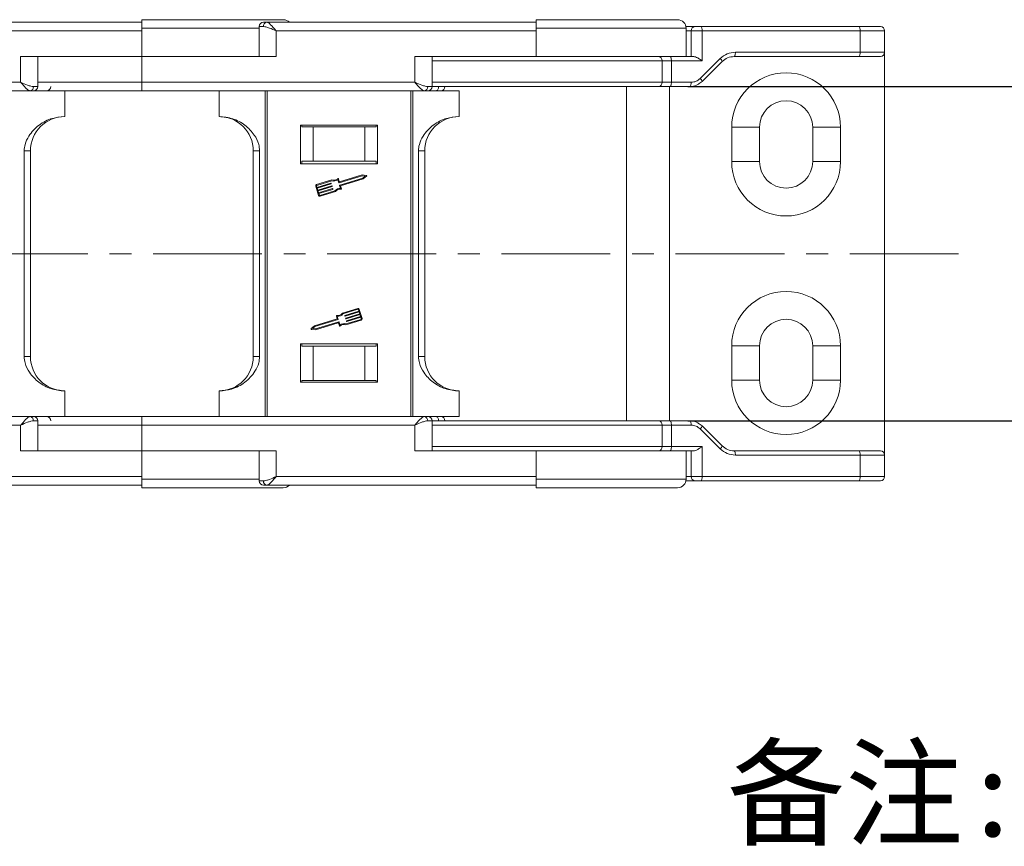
# Model space of a CAD drawing. Header units: millimetres. Extents: x 3223 to 4146, y -133 to 519.
# Tile 13 of 39: x 3919 to 4034, y -6 to 91. Entities that reach past the tile are written whole.
import ezdxf

# ---------------------------------------------------------------- set-up
doc = ezdxf.new("R2010")
doc.units = ezdxf.units.MM
doc.linetypes.add('CENTERX2', pattern=[20.32, 12.7, -2.54, 2.54, -2.54])
doc.styles.get("Standard").update_dxf_attribs({"font": '仿宋_GB2312.ttf', "width": 0.8})
doc.styles.add('样式 6', font='仿宋_GB2312.ttf')
doc.dimstyles.new('副本 ISO-25.1', dxfattribs={"dimtxt": 6, "dimasz": 5, "dimexe": 3.5, "dimexo": 0.625, "dimgap": 1.5, "dimtad": 1, "dimdsep": 46, "dimtxsty": 'Standard', "dimcen": 2.5, "dimadec": 0, "dimazin": 0, "dimtfac": 1, "dimtmove": 0, "dimatfit": 3, "dimfxl": 0, "dimarcsym": 0})

# ---------------------------------------------------------------- blocks, each defined once
blk = doc.blocks.new('*D1952')
at = {"color": 0, "lineweight": -2}
for p, q in [((3997.42, 82.7), (4055.18, 82.7)), ((4051.68, 77.7), (4051.68, 48.7)), ((3997.42, 43.7), (4055.18, 43.7))]:
    blk.add_line(p, q, dxfattribs=at)
at = {"color": 0, "lineweight": 9}
for points in [[(4050.85, 77.7), (4052.52, 77.7), (4051.68, 82.7)], [(4050.85, 48.7), (4052.52, 48.7), (4051.68, 43.7)]]:
    blk.add_solid(points, dxfattribs=at)
at = {"layer": 'Defpoints', "color": 0, "lineweight": 9}
for p in [(3996.8, 82.7), (3996.8, 43.7), (4051.68, 43.7)]:
    blk.add_point(p, dxfattribs=at)
at = {"color": 0, "lineweight": 9, "insert": (4047.18, 63.2), "char_height": 6, "attachment_point": 5, "rotation": 90}
blk.add_mtext('38', dxfattribs=at)

msp = doc.modelspace()

# ---------------------------------------------------------------- linework, layer by layer
at = {"color": 7, "linetype": 'Continuous', "lineweight": 15}
for p, q in [((3933.712, 90.2), (3902.27, 90.2)), ((3947.388, 89.7), (3947.388, 86.2)), ((3947.897, 89.7), (3947.388, 89.7)), ((3979.712, 90.2), (3948.27, 90.2)), ((4017.374, 89.7), (3998.928, 89.7)), ((3903.388, 89.2), (3933.712, 89.2)), ((3933.712, 89.5), (3933.712, 89.2)), ((3947.388, 89.5), (3933.712, 89.5)), ((3933.712, 89.2), (3933.712, 86.2)), ((3949.388, 86.2), (3949.388, 89.2)), ((3949.388, 89.2), (3979.712, 89.2)), ((3979.712, 89.5), (3979.712, 89.2)), ((3997.212, 89.5), (3979.712, 89.5)), ((3979.712, 89.2), (3979.712, 86.2)), ((3997.212, 86.2), (3997.212, 89.5)), ((3997.212, 89.2), (3997.784, 89.2)), ((3999.073, 89.2), (3997.784, 89.2)), ((3997.784, 89.2), (3997.784, 86.2)), ((3999.073, 85.7), (3999.073, 89.2)), ((3999.073, 89.2), (4017.519, 89.2)), ((4017.519, 89.2), (4017.519, 86.7)), ((4020.373, 89.2), (4017.519, 89.2)), ((4020.373, 86.7), (4020.373, 89.2)), ((3919.567, 86.2), (3919.567, 83.2)), ((3933.712, 86.2), (3919.567, 86.2)), ((3921.567, 82.7), (3921.567, 86.2)), ((3933.712, 83.2), (3933.712, 86.2)), ((3933.712, 86.2), (3949.388, 86.2)), ((3979.712, 86.2), (3965.567, 86.2)), ((3965.567, 86.2), (3965.567, 83.2)), ((3967.567, 82.7), (3967.567, 86.2)), ((3994.484, 86.2), (3979.712, 86.2)), ((3995.348, 86.2), (3995.03, 86.2)), ((3998.099, 86.2), (3995.348, 86.2)), ((4017.374, 86.2), (4002.812, 86.2)), ((4017.519, 86.7), (4002.957, 86.7)), ((4020.373, 86.7), (4017.519, 86.7)), ((4020.373, 86.7), (4020.373, 39.7)), ((3994.405, 85.7), (3967.567, 85.7)), ((3994.405, 83.2), (3994.405, 85.7)), ((3994.405, 85.7), (3995.493, 85.7)), ((3995.493, 83.2), (3995.493, 85.7)), ((3995.493, 85.7), (3999.073, 85.7)), ((4001.189, 85.968), (3998.86, 83.64)), ((3999.069, 83.286), (4001.398, 85.614)), ((3919.567, 83.2), (3887.712, 83.2)), ((3933.712, 83.2), (3921.567, 83.2)), ((3965.567, 83.2), (3933.712, 83.2)), ((3933.712, 82.2), (3933.712, 83.2)), ((3994.405, 83.2), (3967.567, 83.2)), ((3995.493, 83.2), (3994.405, 83.2)), ((3997.8, 83.2), (3995.493, 83.2)), ((3999.069, 83.286), (3998.72, 83.053)), ((3920.685, 82.2), (3887.712, 82.2)), ((3920.821, 82.2), (3924.712, 82.2)), ((3921.567, 82.7), (3921.058, 82.7)), ((3924.712, 82.2), (3924.712, 79.2)), ((3966.685, 82.2), (3933.712, 82.2)), ((3942.712, 79.2), (3942.712, 82.2)), ((3948.083, 82.2), (3948.083, 44.2)), ((3948.346, 44.2), (3948.346, 82.2)), ((3965.078, 82.2), (3965.078, 44.2)), ((3965.341, 44.2), (3965.341, 82.2)), ((3966.821, 82.2), (3970.712, 82.2)), ((3967.567, 82.7), (3967.058, 82.7)), ((3970.712, 82.2), (3970.712, 79.2)), ((3990.254, 43.7), (3990.254, 82.7)), ((3995.274, 43.7), (3995.274, 82.7)), ((3995.348, 82.7), (3997.655, 82.7)), ((3961.212, 78.2), (3952.212, 78.2)), ((3952.212, 78.2), (3952.212, 73.7)), ((3952.361, 78), (3952.361, 78.2)), ((3961.063, 78.2), (3961.063, 78)), ((3961.212, 73.7), (3961.212, 78.2)), ((3952.361, 78), (3953.712, 78)), ((3953.712, 78), (3953.712, 74)), ((3959.712, 78), (3953.712, 78)), ((3959.712, 74), (3959.712, 78)), ((3959.712, 78), (3961.063, 78)), ((4002.523, 77.95), (4002.523, 73.95)), ((4005.773, 77.95), (4002.523, 77.95)), ((4005.773, 77.95), (4005.773, 73.95)), ((4015.223, 77.95), (4011.973, 77.95)), ((4011.973, 73.95), (4011.973, 77.95)), ((4015.223, 73.95), (4015.223, 77.95)), ((3919.973, 75.2), (3919.973, 51.2)), ((3920.712, 75.2), (3919.973, 75.2)), ((3920.712, 51.2), (3920.712, 75.2)), ((3947.45, 75.2), (3946.712, 75.2)), ((3946.712, 75.2), (3946.712, 51.2)), ((3947.45, 51.2), (3947.45, 75.2)), ((3965.973, 75.2), (3965.973, 51.2)), ((3966.712, 75.2), (3965.973, 75.2)), ((3966.712, 51.2), (3966.712, 75.2)), ((3952.212, 73.7), (3961.212, 73.7)), ((3953.712, 74), (3952.361, 74)), ((3952.361, 74), (3952.361, 73.7)), ((3959.712, 74), (3953.712, 74)), ((3961.063, 74), (3959.712, 74)), ((3961.063, 73.7), (3961.063, 74)), ((4002.523, 73.95), (4005.773, 73.95)), ((4015.223, 73.95), (4011.973, 73.95)), ((3959.41, 72.389), (3956.774, 71.586)), ((3959.898, 72.337), (3959.41, 72.389)), ((3955.872, 71.803), (3954.09, 71.26)), ((3955.872, 71.704), (3954.117, 71.17)), ((3954.141, 70.932), (3955.77, 71.428)), ((3955.797, 71.338), (3954.168, 70.842)), ((3955.799, 71.412), (3955.813, 71.367)), ((3956.683, 71.485), (3956.577, 71.832)), ((3956.646, 71.927), (3956.745, 71.602)), ((3959.419, 72.293), (3956.712, 71.469)), ((3956.794, 71.199), (3959.502, 72.024)), ((3956.889, 71.13), (3959.547, 71.939)), ((3959.778, 72.255), (3959.419, 72.293)), ((3959.502, 72.024), (3959.778, 72.255)), ((3959.547, 71.939), (3959.923, 72.254)), ((3953.996, 71.084), (3954.325, 70.006)), ((3954.086, 71.112), (3954.141, 70.932)), ((3954.168, 70.842), (3954.237, 70.617)), ((3954.237, 70.617), (3955.866, 71.113)), ((3955.893, 71.023), (3954.264, 70.528)), ((3954.264, 70.528), (3954.332, 70.303)), ((3954.332, 70.303), (3955.961, 70.799)), ((3955.989, 70.709), (3954.36, 70.213)), ((3954.36, 70.213), (3954.414, 70.033)), ((3954.473, 70.002), (3956.227, 70.536)), ((3954.5, 69.912), (3956.283, 70.455)), ((3955.895, 71.098), (3955.909, 71.053)), ((3955.991, 70.783), (3956.004, 70.738)), ((3956.884, 70.823), (3956.778, 71.17)), ((3956.995, 70.782), (3956.889, 71.13)), ((3958.894, 56.801), (3957.112, 56.258)), ((3958.922, 56.711), (3957.167, 56.177)), ((3957.406, 56.004), (3959.035, 56.5)), ((3959.062, 56.41), (3957.433, 55.914)), ((3959.035, 56.5), (3958.98, 56.68)), ((3959.131, 56.185), (3959.062, 56.41)), ((3959.398, 55.629), (3959.07, 56.707)), ((3956.506, 55.583), (3953.847, 54.774)), ((3956.601, 55.513), (3953.893, 54.689)), ((3953.975, 54.42), (3956.683, 55.244)), ((3956.4, 55.931), (3956.506, 55.583)), ((3956.51, 55.89), (3956.616, 55.543)), ((3956.712, 55.228), (3956.818, 54.881)), ((3957.404, 55.93), (3957.39, 55.975)), ((3957.5, 55.615), (3957.486, 55.66)), ((3957.502, 55.69), (3959.131, 56.185)), ((3957.522, 54.91), (3959.305, 55.453)), ((3957.523, 55.009), (3959.277, 55.543)), ((3959.158, 56.096), (3957.529, 55.6)), ((3957.595, 55.301), (3957.582, 55.346)), ((3957.597, 55.375), (3959.226, 55.871)), ((3959.254, 55.781), (3957.625, 55.285)), ((3959.226, 55.871), (3959.158, 56.096)), ((3959.309, 55.601), (3959.254, 55.781)), ((3953.847, 54.774), (3953.472, 54.459)), ((3953.497, 54.376), (3953.984, 54.324)), ((3953.893, 54.689), (3953.617, 54.458)), ((3953.617, 54.458), (3953.975, 54.42)), ((3953.984, 54.324), (3956.62, 55.127)), ((3956.748, 54.786), (3956.649, 55.111)), ((3952.212, 52.7), (3952.212, 48.2)), ((3961.212, 52.7), (3952.212, 52.7)), ((3952.361, 52.7), (3952.361, 52.4)), ((3952.361, 52.4), (3953.712, 52.4)), ((3953.712, 52.4), (3953.712, 48.4)), ((3959.712, 52.4), (3953.712, 52.4)), ((3959.712, 48.4), (3959.712, 52.4)), ((3959.712, 52.4), (3961.063, 52.4)), ((3961.063, 52.4), (3961.063, 52.7)), ((3961.212, 48.2), (3961.212, 52.7)), ((4002.523, 52.45), (4002.523, 48.45)), ((4002.523, 52.45), (4005.773, 52.45)), ((4005.773, 52.45), (4005.773, 48.45)), ((4011.973, 48.45), (4011.973, 52.45)), ((4015.223, 52.45), (4011.973, 52.45)), ((4015.223, 48.45), (4015.223, 52.45)), ((3920.712, 51.2), (3919.973, 51.2)), ((3946.712, 51.2), (3947.45, 51.2)), ((3966.712, 51.2), (3965.973, 51.2)), ((3952.361, 48.4), (3953.712, 48.4)), ((3952.361, 48.2), (3952.361, 48.4)), ((3953.712, 48.4), (3959.712, 48.4)), ((3961.063, 48.4), (3959.712, 48.4)), ((3961.063, 48.4), (3961.063, 48.2)), ((4005.773, 48.45), (4002.523, 48.45)), ((4015.223, 48.45), (4011.973, 48.45)), ((3924.712, 44.2), (3924.712, 47.2)), ((3942.712, 44.2), (3942.712, 47.2)), ((3952.212, 48.2), (3961.212, 48.2)), ((3970.712, 44.2), (3970.712, 47.2)), ((3887.712, 44.2), (3920.685, 44.2)), ((3920.685, 44.2), (3924.712, 44.2)), ((3921.058, 43.7), (3921.567, 43.7)), ((3921.567, 40.2), (3921.567, 43.7)), ((3933.712, 43.2), (3933.712, 44.2)), ((3933.712, 44.2), (3966.685, 44.2)), ((3966.685, 44.2), (3970.712, 44.2)), ((3967.058, 43.7), (3967.567, 43.7)), ((3967.567, 40.2), (3967.567, 43.7)), ((3997.655, 43.7), (3995.348, 43.7)), ((3887.712, 43.2), (3919.567, 43.2)), ((3919.567, 43.2), (3919.567, 40.2)), ((3921.567, 43.2), (3933.712, 43.2)), ((3933.712, 40.2), (3933.712, 43.2)), ((3933.712, 43.2), (3965.567, 43.2)), ((3965.567, 43.2), (3965.567, 40.2)), ((3967.567, 43.2), (3994.405, 43.2)), ((3994.405, 40.7), (3994.405, 43.2)), ((3994.405, 43.2), (3995.493, 43.2)), ((3995.493, 40.7), (3995.493, 43.2)), ((3995.493, 43.2), (3997.8, 43.2)), ((3998.72, 43.348), (3999.069, 43.114)), ((3998.86, 42.761), (4001.189, 40.432)), ((4001.398, 40.786), (3999.069, 43.114)), ((3967.567, 40.7), (3994.405, 40.7)), ((3995.493, 40.7), (3994.405, 40.7)), ((3999.073, 40.7), (3995.493, 40.7)), ((3999.073, 37.2), (3999.073, 40.7)), ((3919.567, 40.2), (3933.712, 40.2)), ((3949.388, 40.2), (3933.712, 40.2)), ((3933.712, 40.2), (3933.712, 37.2)), ((3947.388, 40.2), (3947.388, 36.7)), ((3949.388, 37.2), (3949.388, 40.2)), ((3965.567, 40.2), (3979.712, 40.2)), ((3979.712, 40.2), (3979.712, 37.2)), ((3979.712, 40.2), (3995.348, 40.2)), ((3998.099, 40.2), (3995.348, 40.2)), ((3997.212, 36.9), (3997.212, 40.2)), ((3997.784, 40.2), (3997.784, 37.2)), ((4002.812, 40.2), (4017.374, 40.2)), ((4002.957, 39.7), (4017.519, 39.7)), ((4017.519, 39.7), (4017.519, 37.2)), ((4017.519, 39.7), (4020.373, 39.7)), ((4020.373, 37.2), (4020.373, 39.7)), ((3933.712, 37.2), (3903.388, 37.2)), ((3933.712, 37.2), (3933.712, 36.9)), ((3933.712, 36.9), (3947.388, 36.9)), ((3979.712, 37.2), (3949.388, 37.2)), ((3979.712, 37.2), (3979.712, 36.9)), ((3979.712, 36.9), (3997.212, 36.9)), ((3997.784, 37.2), (3997.212, 37.2)), ((3997.784, 37.2), (3999.073, 37.2)), ((4017.519, 37.2), (3999.073, 37.2)), ((4017.519, 37.2), (4020.373, 37.2)), ((3902.27, 36.2), (3933.712, 36.2)), ((3947.388, 36.7), (3947.897, 36.7)), ((3948.27, 36.2), (3979.712, 36.2)), ((4017.374, 36.7), (3998.928, 36.7))]:
    msp.add_line(p, q, dxfattribs=at)
at = {"color": 1, "linetype": 'CENTERX2', "lineweight": 13}
msp.add_line((4029.004, 63.2), (3517.823, 63.2), dxfattribs=at)
at = {"color": 7, "linetype": 'Continuous', "lineweight": 15, "flags": 128}
for points in [[(3998.928, 89.7), (3998.956, 89.691), (3998.984, 89.662), (3999.009, 89.616), (3999.031, 89.554), (3999.049, 89.478), (3999.062, 89.392), (3999.07, 89.298), (3999.073, 89.2)], [(4017.519, 89.2), (4017.516, 89.298), (4017.508, 89.392), (4017.494, 89.478), (4017.476, 89.554), (4017.454, 89.616), (4017.429, 89.662), (4017.402, 89.691), (4017.374, 89.7)], [(3995.493, 85.7), (3995.49, 85.798), (3995.482, 85.892), (3995.468, 85.978), (3995.45, 86.054), (3995.429, 86.116), (3995.404, 86.162), (3995.376, 86.191), (3995.348, 86.2)], [(4002.957, 86.7), (4002.954, 86.603), (4002.946, 86.509), (4002.932, 86.422), (4002.914, 86.347), (4002.892, 86.285), (4002.867, 86.238), (4002.84, 86.21), (4002.812, 86.2)], [(4017.519, 86.7), (4017.516, 86.603), (4017.508, 86.509), (4017.494, 86.422), (4017.476, 86.347), (4017.454, 86.285), (4017.429, 86.238), (4017.402, 86.21), (4017.374, 86.2)], [(3995.493, 83.2), (3995.49, 83.103), (3995.482, 83.009), (3995.468, 82.922), (3995.45, 82.847), (3995.429, 82.785), (3995.404, 82.738), (3995.376, 82.71), (3995.348, 82.7)], [(3997.655, 82.7), (3997.683, 82.71), (3997.71, 82.738), (3997.735, 82.785), (3997.757, 82.847), (3997.775, 82.922), (3997.789, 83.009), (3997.797, 83.103), (3997.8, 83.2)], [(3968.021, 82.2), (3968.082, 82.21), (3968.142, 82.238), (3968.196, 82.285), (3968.244, 82.347), (3968.283, 82.422), (3968.313, 82.509), (3968.331, 82.603), (3968.337, 82.7)], [(3968.021, 44.2), (3968.082, 44.191), (3968.142, 44.162), (3968.196, 44.116), (3968.244, 44.054), (3968.283, 43.978), (3968.313, 43.892), (3968.331, 43.798), (3968.337, 43.7)], [(3995.493, 43.2), (3995.49, 43.298), (3995.482, 43.392), (3995.468, 43.478), (3995.45, 43.554), (3995.429, 43.616), (3995.404, 43.662), (3995.376, 43.691), (3995.348, 43.7)], [(3997.655, 43.7), (3997.683, 43.691), (3997.71, 43.662), (3997.735, 43.616), (3997.757, 43.554), (3997.775, 43.478), (3997.789, 43.392), (3997.797, 43.298), (3997.8, 43.2)], [(3995.493, 40.7), (3995.49, 40.603), (3995.482, 40.509), (3995.468, 40.422), (3995.45, 40.347), (3995.429, 40.285), (3995.404, 40.238), (3995.376, 40.21), (3995.348, 40.2)], [(4002.812, 40.2), (4002.84, 40.191), (4002.867, 40.162), (4002.892, 40.116), (4002.914, 40.054), (4002.932, 39.978), (4002.946, 39.892), (4002.954, 39.798), (4002.957, 39.7)], [(4017.374, 40.2), (4017.402, 40.191), (4017.429, 40.162), (4017.454, 40.116), (4017.476, 40.054), (4017.494, 39.978), (4017.508, 39.892), (4017.516, 39.798), (4017.519, 39.7)], [(3999.073, 37.2), (3999.07, 37.103), (3999.062, 37.009), (3999.049, 36.922), (3999.031, 36.847), (3999.009, 36.785), (3998.984, 36.738), (3998.956, 36.71), (3998.928, 36.7)], [(4017.519, 37.2), (4017.516, 37.103), (4017.508, 37.009), (4017.494, 36.922), (4017.476, 36.847), (4017.454, 36.785), (4017.429, 36.738), (4017.402, 36.71), (4017.374, 36.7)]]:
    msp.add_lwpolyline(points, dxfattribs=at)
at = {"color": 7, "linetype": 'Continuous', "lineweight": 15}
for centre, radius, start, end in [((3947.888, 89.7), 0.5, 90, 180), ((3948.345, 89.756), 0.451, 99.5202, 187.08135), ((3950.212, 89.5), 1, 44.87138, 90), ((3996.212, 89.5), 1, 0, 90), ((3998.284, 89.2), 0.5, 90, 180), ((4019.873, 89.2), 0.5, 0, 90), ((3993.942, 85.738), 0.465, 355.36039, 84.44945), ((4019.873, 86.7), 0.5, 270, 0), ((4000.876, 85.545), 0.526, 7.6247, 53.54755), ((4008.873, 77.95), 6.35, 0, 180), ((3993.942, 83.163), 0.465, 275.55055, 4.63961), ((3998.548, 83.216), 0.526, 7.6247, 53.54755), ((3920.61, 82.645), 0.451, 279.5202, 7.08135), ((3921.067, 82.7), 0.5, 270, 0), ((3922.573, 82.7), 0.5, 270, 0), ((3966.61, 82.645), 0.451, 279.5202, 7.08135), ((3967.067, 82.7), 0.5, 270, 0), ((3968.573, 82.7), 0.5, 270, 0), ((4008.873, 77.95), 3.1, 0, 180), ((3924.712, 75.2), 4, 90, 180), ((3942.712, 75.2), 4, 0, 90), ((3970.712, 75.2), 4, 90, 180), ((4008.873, 73.95), 6.35, 180, 0), ((4008.873, 73.95), 3.1, 180, 0), ((3954.131, 71.125), 0.141, 106.9297, 196.9297), ((3955.777, 71.405), 0.0235, 16.9297, 106.9297), ((3955.79, 71.36), 0.0235, 286.9297, 16.9297), ((3956.098, 72.463), 0.698, 251.11204, 312.44471), ((3956.098, 72.463), 0.792, 253.37041, 307.16635), ((3956.601, 71.913), 0.047, 16.9297, 132.44471), ((3956.705, 71.492), 0.0235, 196.9297, 286.9297), ((3956.768, 71.609), 0.0235, 196.9297, 286.9297), ((3959.893, 72.29), 0.047, 309.95116, 83.90824), ((3954.131, 71.125), 0.047, 106.9297, 196.9297), ((3955.872, 71.091), 0.0235, 16.9297, 106.9297), ((3955.886, 71.046), 0.0235, 286.9297, 16.9297), ((3955.968, 70.776), 0.0235, 16.9297, 106.9297), ((3955.982, 70.731), 0.0235, 286.9297, 16.9297), ((3956.838, 70.032), 0.792, 86.69305, 140.48899), ((3956.838, 70.032), 0.698, 81.41469, 142.74736), ((3956.801, 71.177), 0.0235, 106.9297, 196.9297), ((3956.95, 70.769), 0.047, 261.41469, 16.9297), ((3954.459, 70.047), 0.141, 196.9297, 286.9297), ((3954.459, 70.047), 0.047, 196.9297, 286.9297), ((4008.873, 52.45), 6.35, 0, 180), ((3958.935, 56.666), 0.141, 16.9297, 106.9297), ((3958.935, 56.666), 0.047, 16.9297, 106.9297), ((3956.445, 55.944), 0.047, 81.41469, 196.9297), ((3956.556, 56.681), 0.698, 261.41469, 322.74736), ((3956.556, 56.681), 0.792, 266.69305, 320.48899), ((3956.594, 55.536), 0.0235, 286.9297, 16.9297), ((3956.689, 55.221), 0.0235, 16.9297, 106.9297), ((3957.413, 55.982), 0.0235, 106.9297, 196.9297), ((3957.426, 55.937), 0.0235, 196.9297, 286.9297), ((3957.508, 55.667), 0.0235, 106.9297, 196.9297), ((3957.522, 55.622), 0.0235, 196.9297, 286.9297), ((3957.604, 55.352), 0.0235, 106.9297, 196.9297), ((3957.618, 55.308), 0.0235, 196.9297, 286.9297), ((3959.264, 55.587), 0.047, 286.9297, 16.9297), ((3959.264, 55.587), 0.141, 286.9297, 16.9297), ((4008.873, 52.45), 3.1, 0, 180), ((3953.502, 54.423), 0.047, 129.95116, 263.90824), ((3956.627, 55.104), 0.0235, 16.9297, 106.9297), ((3956.793, 54.799), 0.047, 196.9297, 312.44471), ((3957.296, 54.25), 0.792, 73.37041, 127.16635), ((3957.296, 54.25), 0.698, 71.11204, 132.44471), ((3924.712, 51.2), 4, 180, 270), ((3942.712, 51.2), 4, 270, 0), ((3970.712, 51.2), 4, 180, 270), ((4008.873, 48.45), 6.35, 180, 0), ((4008.873, 48.45), 3.1, 180, 0), ((3920.61, 43.756), 0.451, 352.91869, 80.47981), ((3921.067, 43.7), 0.5, 0, 90), ((3922.573, 43.7), 0.5, 0, 90), ((3966.61, 43.756), 0.451, 352.91869, 80.47981), ((3967.067, 43.7), 0.5, 0, 90), ((3968.573, 43.7), 0.5, 0, 90), ((3993.942, 43.238), 0.465, 355.36039, 84.44945), ((3998.548, 43.184), 0.526, 306.45246, 352.37528), ((3993.942, 40.663), 0.465, 275.55055, 4.63961), ((4000.876, 40.856), 0.526, 306.45245, 352.3753), ((4019.873, 39.7), 0.5, 0, 90), ((3996.212, 36.9), 1, 270, 0), ((3998.284, 37.2), 0.5, 180, 270), ((4019.873, 37.2), 0.5, 270, 0), ((3947.888, 36.7), 0.5, 180, 270), ((3948.345, 36.645), 0.451, 172.91869, 260.47981), ((3950.212, 36.9), 1, 270, 315.47936)]:
    msp.add_arc(centre, radius, start, end, dxfattribs=at)
for points, knots in [([(3950.212, 90.5), (3950.158, 90.5), (3950.048, 90.5), (3949.13, 90.5), (3947.608, 90.5), (3945.462, 90.5), (3942.824, 90.5), (3939.866, 90.5), (3936.791, 90.5), (3934.718, 90.5), (3933.712, 90.5)], [0, 0, 0, 0, 0.116516, 0.2400113, 0.3686408, 0.5, 0.6313592, 0.7599887, 0.883484, 1, 1, 1, 1]), ([(3933.712, 90.5), (3933.712, 90.489), (3933.712, 90.467), (3933.712, 90.295), (3933.712, 90.041), (3933.712, 89.76), (3933.712, 89.574), (3933.712, 89.5)], [0, 0, 0, 0, 0.2146939, 0.4293877, 0.6440816, 0.8587754, 1, 1, 1, 1]), ([(3949.388, 89.2), (3949.118, 89.317), (3948.7, 89.497), (3948.202, 89.669), (3947.992, 89.69), (3947.897, 89.7)], [0, 0, 0, 0, 0.4984129, 0.772928, 1, 1, 1, 1]), ([(3948.27, 90.2), (3948.338, 90.183), (3948.482, 90.148), (3948.761, 89.897), (3949.071, 89.568), (3949.282, 89.323), (3949.388, 89.2)], [0, 0, 0, 0, 0.23435025, 0.49819532, 0.74886904, 1, 1, 1, 1]), ([(3996.212, 90.5), (3996.158, 90.5), (3996.048, 90.5), (3995.13, 90.5), (3993.608, 90.5), (3991.462, 90.5), (3988.824, 90.5), (3985.866, 90.5), (3982.791, 90.5), (3980.718, 90.5), (3979.712, 90.5)], [0, 0, 0, 0, 0.11651603, 0.24001133, 0.36864081, 0.5, 0.63135919, 0.75998867, 0.88348397, 1, 1, 1, 1]), ([(3979.712, 90.5), (3979.712, 90.489), (3979.712, 90.467), (3979.712, 90.295), (3979.712, 90.041), (3979.712, 89.76), (3979.712, 89.574), (3979.712, 89.5)], [0, 0, 0, 0, 0.2146939, 0.4293877, 0.6440816, 0.8587754, 1, 1, 1, 1]), ([(3997.172, 89.7), (3997.348, 89.7), (3998.178, 89.7), (3998.237, 89.7), (3998.284, 89.7)], [0, 0, 0, 0, 0.212656, 1, 1, 1, 1]), ([(3998.284, 89.7), (3998.286, 89.7), (3998.291, 89.7), (3998.333, 89.7), (3998.397, 89.7), (3998.483, 89.7), (3998.584, 89.7), (3998.697, 89.7), (3998.814, 89.7), (3998.89, 89.7), (3998.928, 89.7)], [0, 0, 0, 0, 0.1248533, 0.249992, 0.3747024, 0.4999917, 0.6247024, 0.749992, 0.8748539, 1, 1, 1, 1]), ([(4017.374, 89.7), (4017.714, 89.7), (4018.411, 89.7), (4019.226, 89.7), (4019.773, 89.7), (4019.84, 89.7), (4019.873, 89.7)], [0, 0, 0, 0, 0.2435155, 0.5, 0.7564845, 1, 1, 1, 1]), ([(3993.987, 86.2), (3993.331, 86.2), (3992.007, 86.2), (3989.397, 86.2), (3986.462, 86.2), (3984.31, 86.2), (3983.244, 86.2)], [0, 0, 0, 0, 0.2475958, 0.5, 0.7524042, 1, 1, 1, 1]), ([(3998.099, 86.2), (3998.166, 86.191), (3998.312, 86.169), (3998.601, 86.022), (3998.859, 85.856), (3999.023, 85.737), (3999.071, 85.701), (3999.073, 85.7)], [0, 0, 0, 0, 0.2178225, 0.4765661, 0.8410136, 0.9946078, 1, 1, 1, 1]), ([(4002.957, 86.7), (4002.626, 86.667), (4001.969, 86.6), (4001.448, 86.178), (4001.189, 85.968)], [0, 0, 0, 0, 0.5028698, 1, 1, 1, 1]), ([(4001.398, 85.614), (4001.606, 85.782), (4002.025, 86.121), (4002.548, 86.174), (4002.812, 86.2)], [0, 0, 0, 0, 0.4956859, 1, 1, 1, 1]), ([(4019.873, 86.2), (4019.84, 86.2), (4019.773, 86.2), (4019.226, 86.2), (4018.411, 86.2), (4017.714, 86.2), (4017.374, 86.2)], [0, 0, 0, 0, 0.2435155, 0.5, 0.7564845, 1, 1, 1, 1]), ([(3919.567, 83.2), (3919.837, 83.084), (3920.255, 82.903), (3920.753, 82.732), (3920.963, 82.71), (3921.058, 82.7)], [0, 0, 0, 0, 0.4984129, 0.772928, 1, 1, 1, 1]), ([(3920.685, 82.2), (3920.617, 82.217), (3920.473, 82.253), (3920.194, 82.503), (3919.884, 82.833), (3919.673, 83.078), (3919.567, 83.2)], [0, 0, 0, 0, 0.23435025, 0.49819532, 0.74886904, 1, 1, 1, 1]), ([(3965.567, 83.2), (3965.837, 83.084), (3966.255, 82.903), (3966.753, 82.732), (3966.963, 82.71), (3967.058, 82.7)], [0, 0, 0, 0, 0.4984129, 0.772928, 1, 1, 1, 1]), ([(3966.685, 82.2), (3966.617, 82.217), (3966.473, 82.253), (3966.194, 82.503), (3965.884, 82.833), (3965.673, 83.078), (3965.567, 83.2)], [0, 0, 0, 0, 0.2343503, 0.4981953, 0.748869, 1, 1, 1, 1]), ([(3998.72, 83.053), (3998.623, 82.979), (3998.314, 82.745), (3997.923, 82.719), (3997.655, 82.7)], [0, 0, 0, 0, 0.3144567, 1, 1, 1, 1]), ([(3998.86, 83.64), (3998.705, 83.514), (3998.392, 83.26), (3997.998, 83.22), (3997.8, 83.2)], [0, 0, 0, 0, 0.4971302, 1, 1, 1, 1]), ([(3920.954, 82.2), (3920.948, 82.2), (3920.905, 82.2), (3920.786, 82.2), (3920.685, 82.2)], [0, 0, 0, 0, 0.142198, 1, 1, 1, 1]), ([(3933.712, 82.2), (3932.706, 82.2), (3930.634, 82.2), (3927.552, 82.2), (3924.623, 82.2), (3922.479, 82.2), (3921.544, 82.2), (3921.304, 82.2)], [0, 0, 0, 0, 0.2136251, 0.4400463, 0.6758807, 0.9167199, 1, 1, 1, 1]), ([(3966.954, 82.2), (3966.948, 82.2), (3966.905, 82.2), (3966.786, 82.2), (3966.685, 82.2)], [0, 0, 0, 0, 0.142198, 1, 1, 1, 1]), ([(3967.564, 82.7), (3967.671, 82.7), (3968.385, 82.7), (3970.004, 82.7), (3972.329, 82.7), (3974.81, 82.7), (3977.399, 82.7), (3980.106, 82.7), (3982.874, 82.7), (3985.594, 82.7), (3988.156, 82.7), (3990.451, 82.7), (3992.44, 82.7), (3993.478, 82.7), (3993.987, 82.7)], [0, 0, 0, 0, 0.016174, 0.1076133, 0.1966544, 0.2823245, 0.3679946, 0.4570357, 0.548475, 0.6411622, 0.7338495, 0.8252888, 0.9143299, 1, 1, 1, 1]), ([(3924.712, 79.2), (3924.223, 79.158), (3923.155, 79.066), (3921.653, 78.28), (3920.597, 77.155), (3920.054, 76.063), (3919.997, 75.453), (3919.973, 75.2)], [0, 0, 0, 0, 0.21916195, 0.47916588, 0.7354888, 0.89061703, 1, 1, 1, 1]), ([(3947.45, 75.2), (3947.427, 75.453), (3947.365, 76.111), (3946.797, 77.192), (3945.773, 78.257), (3944.329, 79.047), (3943.256, 79.149), (3942.712, 79.2)], [0, 0, 0, 0, 0.1096723, 0.2846477, 0.5192481, 0.7563203, 1, 1, 1, 1]), ([(3970.712, 79.2), (3970.223, 79.158), (3969.155, 79.066), (3967.653, 78.28), (3966.597, 77.155), (3966.054, 76.063), (3965.997, 75.453), (3965.973, 75.2)], [0, 0, 0, 0, 0.21916195, 0.47916588, 0.7354888, 0.89061703, 1, 1, 1, 1]), ([(3919.973, 51.2), (3919.997, 50.947), (3920.059, 50.29), (3920.627, 49.208), (3921.651, 48.143), (3923.095, 47.354), (3924.168, 47.252), (3924.712, 47.2)], [0, 0, 0, 0, 0.1096723, 0.2846477, 0.5192481, 0.7563203, 1, 1, 1, 1]), ([(3942.712, 47.2), (3943.201, 47.242), (3944.269, 47.335), (3945.771, 48.121), (3946.827, 49.245), (3947.37, 50.337), (3947.427, 50.948), (3947.45, 51.2)], [0, 0, 0, 0, 0.219162, 0.4791659, 0.7354888, 0.890617, 1, 1, 1, 1]), ([(3965.973, 51.2), (3965.997, 50.947), (3966.059, 50.29), (3966.627, 49.208), (3967.651, 48.143), (3969.095, 47.354), (3970.168, 47.252), (3970.712, 47.2)], [0, 0, 0, 0, 0.1096723, 0.2846477, 0.5192481, 0.7563203, 1, 1, 1, 1]), ([(3919.567, 43.2), (3919.673, 43.323), (3919.884, 43.568), (3920.194, 43.897), (3920.473, 44.148), (3920.617, 44.183), (3920.685, 44.2)], [0, 0, 0, 0, 0.25113093, 0.50180461, 0.76564074, 1, 1, 1, 1]), ([(3921.058, 43.7), (3920.963, 43.69), (3920.753, 43.669), (3920.255, 43.497), (3919.837, 43.317), (3919.567, 43.2)], [0, 0, 0, 0, 0.2270634, 0.5015869, 1, 1, 1, 1]), ([(3920.685, 44.2), (3920.789, 44.2), (3920.897, 44.2), (3920.937, 44.2), (3920.939, 44.2)], [0, 0, 0, 0, 0.95791195, 1, 1, 1, 1]), ([(3921.289, 44.2), (3921.534, 44.2), (3922.474, 44.2), (3924.622, 44.2), (3927.552, 44.2), (3930.634, 44.2), (3932.706, 44.2), (3933.712, 44.2)], [0, 0, 0, 0, 0.0847716, 0.3252189, 0.5606696, 0.7867224, 1, 1, 1, 1]), ([(3965.567, 43.2), (3965.673, 43.323), (3965.884, 43.568), (3966.194, 43.897), (3966.473, 44.148), (3966.617, 44.183), (3966.685, 44.2)], [0, 0, 0, 0, 0.2511309, 0.5018046, 0.7656407, 1, 1, 1, 1]), ([(3967.058, 43.7), (3966.963, 43.69), (3966.753, 43.669), (3966.255, 43.497), (3965.837, 43.317), (3965.567, 43.2)], [0, 0, 0, 0, 0.2270634, 0.5015869, 1, 1, 1, 1]), ([(3966.685, 44.2), (3966.789, 44.2), (3966.897, 44.2), (3966.937, 44.2), (3966.939, 44.2)], [0, 0, 0, 0, 0.95791195, 1, 1, 1, 1]), ([(3993.987, 43.7), (3993.478, 43.7), (3992.44, 43.7), (3990.451, 43.7), (3988.156, 43.7), (3985.594, 43.7), (3982.874, 43.7), (3980.106, 43.7), (3977.399, 43.7), (3974.81, 43.7), (3972.329, 43.7), (3970.004, 43.7), (3968.388, 43.7), (3967.677, 43.7), (3967.572, 43.7)], [0, 0, 0, 0, 0.0857056, 0.1747836, 0.2662607, 0.3589863, 0.451712, 0.5431891, 0.6322671, 0.7179727, 0.8036783, 0.8927562, 0.9842334, 1, 1, 1, 1]), ([(3997.655, 43.7), (3997.923, 43.682), (3998.314, 43.655), (3998.623, 43.421), (3998.72, 43.348)], [0, 0, 0, 0, 0.6855433, 1, 1, 1, 1]), ([(3997.8, 43.2), (3997.998, 43.18), (3998.392, 43.14), (3998.705, 42.887), (3998.86, 42.761)], [0, 0, 0, 0, 0.5028698, 1, 1, 1, 1]), ([(3999.073, 40.7), (3999.071, 40.699), (3999.023, 40.663), (3998.859, 40.545), (3998.601, 40.378), (3998.312, 40.231), (3998.166, 40.21), (3998.099, 40.2)], [0, 0, 0, 0, 0.0053922, 0.1589864, 0.5234339, 0.7821775, 1, 1, 1, 1]), ([(4001.189, 40.432), (4001.448, 40.223), (4001.969, 39.8), (4002.626, 39.734), (4002.957, 39.7)], [0, 0, 0, 0, 0.4971302, 1, 1, 1, 1]), ([(4002.812, 40.2), (4002.548, 40.227), (4002.025, 40.279), (4001.606, 40.618), (4001.398, 40.786)], [0, 0, 0, 0, 0.5043141, 1, 1, 1, 1]), ([(3993.987, 40.2), (3993.331, 40.2), (3992.007, 40.2), (3989.397, 40.2), (3986.462, 40.2), (3984.31, 40.2), (3983.244, 40.2)], [0, 0, 0, 0, 0.2475958, 0.5, 0.7524042, 1, 1, 1, 1]), ([(4017.374, 40.2), (4017.714, 40.2), (4018.411, 40.2), (4019.226, 40.2), (4019.773, 40.2), (4019.84, 40.2), (4019.873, 40.2)], [0, 0, 0, 0, 0.2435155, 0.5, 0.7564845, 1, 1, 1, 1]), ([(3933.712, 36.9), (3933.712, 36.788), (3933.712, 36.563), (3933.712, 36.263), (3933.712, 36.037), (3933.712, 35.917), (3933.712, 35.905), (3933.712, 35.9)], [0, 0, 0, 0, 0.2146939, 0.4293877, 0.6440816, 0.8587754, 1, 1, 1, 1]), ([(3947.897, 36.7), (3947.992, 36.71), (3948.202, 36.732), (3948.7, 36.903), (3949.118, 37.084), (3949.388, 37.2)], [0, 0, 0, 0, 0.2270634, 0.5015869, 1, 1, 1, 1]), ([(3949.388, 37.2), (3949.282, 37.078), (3949.071, 36.833), (3948.761, 36.503), (3948.482, 36.253), (3948.338, 36.217), (3948.27, 36.2)], [0, 0, 0, 0, 0.25113093, 0.50180461, 0.76564074, 1, 1, 1, 1]), ([(3979.712, 36.9), (3979.712, 36.788), (3979.712, 36.563), (3979.712, 36.263), (3979.712, 36.037), (3979.712, 35.917), (3979.712, 35.905), (3979.712, 35.9)], [0, 0, 0, 0, 0.2146939, 0.4293877, 0.6440816, 0.8587754, 1, 1, 1, 1]), ([(3933.712, 35.9), (3934.718, 35.9), (3936.791, 35.9), (3939.866, 35.9), (3942.824, 35.9), (3945.462, 35.9), (3947.608, 35.9), (3949.13, 35.9), (3950.048, 35.9), (3950.158, 35.9), (3950.212, 35.9)], [0, 0, 0, 0, 0.11651603, 0.24001133, 0.36864081, 0.5, 0.63135919, 0.75998867, 0.88348397, 1, 1, 1, 1]), ([(3979.712, 35.9), (3980.718, 35.9), (3982.791, 35.9), (3985.866, 35.9), (3988.824, 35.9), (3991.462, 35.9), (3993.608, 35.9), (3995.13, 35.9), (3996.048, 35.9), (3996.158, 35.9), (3996.212, 35.9)], [0, 0, 0, 0, 0.11651603, 0.24001133, 0.36864081, 0.5, 0.63135919, 0.75998867, 0.88348397, 1, 1, 1, 1]), ([(3998.284, 36.7), (3998.237, 36.7), (3998.178, 36.7), (3997.348, 36.7), (3997.172, 36.7)], [0, 0, 0, 0, 0.7874538, 1, 1, 1, 1]), ([(3998.284, 36.7), (3998.286, 36.7), (3998.291, 36.7), (3998.334, 36.7), (3998.397, 36.7), (3998.483, 36.7), (3998.585, 36.7), (3998.697, 36.7), (3998.815, 36.7), (3998.89, 36.7), (3998.928, 36.7)], [0, 0, 0, 0, 0.1251461, 0.250008, 0.3752976, 0.5000083, 0.6252976, 0.750008, 0.8751467, 1, 1, 1, 1]), ([(4017.374, 36.7), (4017.714, 36.7), (4018.411, 36.7), (4019.226, 36.7), (4019.773, 36.7), (4019.84, 36.7), (4019.873, 36.7)], [0, 0, 0, 0, 0.2435155, 0.5, 0.7564845, 1, 1, 1, 1])]:
    msp.add_open_spline(points, degree=3, knots=knots, dxfattribs=at)
for points in [[(3948.27, 90.2), (3948.16, 90.2), (3947.941, 90.2), (3947.906, 90.2), (3947.888, 90.2)], [(3983.244, 86.2), (3982.067, 86.2), (3979.712, 86.2), (3977.357, 86.2), (3976.18, 86.2)], [(3993.987, 86.2), (3994.169, 86.2), (3994.533, 86.2), (3995.077, 86.2), (3995.348, 86.2)], [(3993.987, 82.7), (3994.169, 82.7), (3994.533, 82.7), (3995.077, 82.7), (3995.348, 82.7)], [(3995.348, 43.7), (3995.077, 43.7), (3994.533, 43.7), (3994.169, 43.7), (3993.987, 43.7)], [(3983.244, 40.2), (3982.067, 40.2), (3979.712, 40.2), (3977.357, 40.2), (3976.18, 40.2)], [(3995.348, 40.2), (3995.077, 40.2), (3994.533, 40.2), (3994.169, 40.2), (3993.987, 40.2)], [(3947.888, 36.2), (3947.906, 36.2), (3947.941, 36.2), (3948.16, 36.2), (3948.27, 36.2)]]:
    msp.add_open_spline(points, degree=3, dxfattribs=at)

# ---------------------------------------------------------------- texts
at = {"color": 7, "insert": (4001.972, 5.33), "char_height": 10.1067, "attachment_point": 1, "style": '样式 6'}
msp.add_mtext('备注:可选装方接头。', dxfattribs=at)

# ---------------------------------------------------------------- dimensions: what is measured, and where the dimension line sits
at = {"color": 5, "lineweight": 9}
dim = msp.add_linear_dim(base=(4051.682, 43.7), p1=(3996.797, 82.7), p2=(3996.797, 43.7), angle=90, text='38', dimstyle='副本 ISO-25.1', dxfattribs=at)
dim.commit()
dim.dimension.update_dxf_attribs({"geometry": '*D1952', "text_midpoint": (4047.182, 63.2)})

doc.saveas('drawing.dxf')
